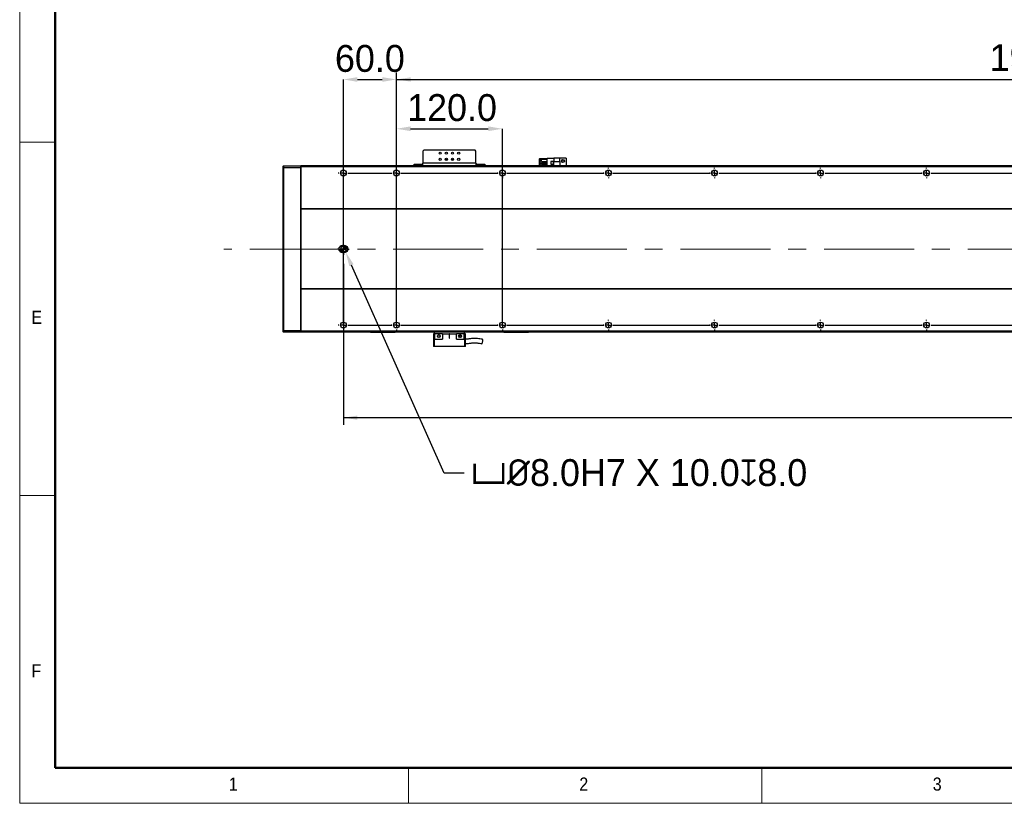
# Model space of a CAD drawing. Header units: millimetres. Extents: x 40 to 3331, y 40 to 2336.
# Tile 1 of 12: x 40 to 1154, y 40 to 926. Entities that reach past the tile are written whole.
import ezdxf

# ---------------------------------------------------------------- set-up
doc = ezdxf.new("R2010")
doc.units = ezdxf.units.MM
doc.header["$LTSCALE"] = 8
doc.header["$PDSIZE"] = -1
doc.linetypes.add('CENTERX2', pattern=[20.32, 12.7, -2.54, 2.54, -2.54])
doc.layers.add('DIMNS', color=7, linetype='Continuous')
doc.styles.add('SLDTEXTSTYLE0', font='Gothic.ttf', dxfattribs={"width": 0.913})
doc.styles.add('SLDTEXTSTYLE7', font='txt')
doc.styles.add('SLDTEXTSTYLE8', font='txt', dxfattribs={"bigfont": 'bigfont'})
doc.dimstyles.new('SLDDIMSTYLE0', dxfattribs={"dimtxt": 30.4, "dimasz": 16, "dimexe": 0, "dimexo": 0.0625, "dimgap": 7.6, "dimtad": 2, "dimdec": 1, "dimrnd": 1e-09, "dimzin": 4, "dimdsep": 46, "dimtxsty": 'SLDTEXTSTYLE7', "dimsah": 1, "dimcen": 0.09, "dimadec": 0, "dimazin": 1, "dimtfac": 1, "dimtdec": 1, "dimtmove": 0, "dimatfit": 0, "dimfxl": 0, "dimfrac": 2, "dimtolj": 1, "dimtzin": 12, "dimarcsym": 0})
doc.dimstyles.new('SLDDIMSTYLE1', dxfattribs={"dimtxt": 30.4, "dimasz": 16, "dimexe": 0, "dimexo": 0.0625, "dimgap": 7.6, "dimtad": 2, "dimdec": 1, "dimrnd": 1e-09, "dimzin": 4, "dimdsep": 46, "dimtxsty": 'SLDTEXTSTYLE7', "dimsah": 1, "dimcen": 0.09, "dimadec": 0, "dimazin": 1, "dimtfac": 1, "dimtdec": 1, "dimtofl": 0, "dimtmove": 0, "dimatfit": 3, "dimfxl": 0, "dimfrac": 2, "dimtolj": 1, "dimtzin": 12, "dimarcsym": 0})
doc.dimstyles.new('SLDDIMSTYLE7', dxfattribs={"dimtxt": 30.4, "dimasz": 16, "dimexe": 0, "dimexo": 0.0625, "dimgap": 7.6, "dimtad": 0, "dimtih": 1, "dimtoh": 1, "dimdec": 1, "dimrnd": 1e-09, "dimzin": 4, "dimdsep": 46, "dimtxsty": 'SLDTEXTSTYLE7', "dimsah": 1, "dimcen": 0, "dimadec": 0, "dimazin": 1, "dimtfac": 1, "dimtdec": 1, "dimtofl": 0, "dimtmove": 0, "dimatfit": 3, "dimfxl": 0, "dimfrac": 2, "dimtolj": 1, "dimtzin": 12, "dimarcsym": 0})

# ---------------------------------------------------------------- blocks, each defined once
blk = doc.blocks.new('_D_23')
at = {"layer": 'DIMNS'}
for p, q in [((466.3, 769), (466.3, 866.8)), ((466.3, 858.8), (2386.3, 858.8)), ((2386.3, 769), (2386.3, 866.8))]:
    blk.add_line(p, q, dxfattribs=at)
for points in [[(466.3, 858.8), (482.3, 856.4), (482.3, 861.2)], [(2386.3, 858.8), (2370.3, 861.2), (2370.3, 856.4)]]:
    blk.add_solid(points, dxfattribs=at)
at = {"layer": 'DIMNS', "char_height": 30.4, "attachment_point": 1}
for s, insert, style in [('=16×120.0（PITCH）', (1256.5, 898.7), 'SLDTEXTSTYLE8'), ('1920.0', (1137.7, 898.7), 'SLDTEXTSTYLE7')]:
    blk.add_mtext(s, dxfattribs=dict(at, insert=insert, style=style))
blk = doc.blocks.new('_D_24')
at = {"layer": 'Defpoints', "color": 0}
for p in [(586.3, 803), (466.3, 758.8), (586.3, 581)]:
    blk.add_point(p, dxfattribs=at)
at = {"layer": 'DIMNS', "color": 0, "lineweight": -2}
for p, q in [((466.3, 758.9), (466.3, 803)), ((482.3, 803), (570.3, 803)), ((586.3, 581), (586.3, 803))]:
    blk.add_line(p, q, dxfattribs=at)
at = {"layer": 'DIMNS', "color": 0}
for points in [[(482.3, 805.7), (482.3, 800.4), (466.3, 803)], [(570.3, 805.7), (570.3, 800.4), (586.3, 803)]]:
    blk.add_solid(points, dxfattribs=at)
at = {"layer": 'DIMNS', "color": 0, "insert": (529.3, 842.2), "char_height": 30.4, "attachment_point": 2, "style": 'SLDTEXTSTYLE7'}
blk.add_mtext('\\A1;120.0', dxfattribs=at)
blk = doc.blocks.new('_D_25')
at = {"layer": 'Defpoints', "color": 0}
for p in [(466.3, 858.8), (406.3, 581), (466.3, 581)]:
    blk.add_point(p, dxfattribs=at)
at = {"layer": 'DIMNS', "color": 0, "lineweight": -2}
for p, q in [((406.3, 581), (406.3, 858.8)), ((422.3, 858.8), (450.3, 858.8)), ((466.3, 581), (466.3, 858.8))]:
    blk.add_line(p, q, dxfattribs=at)
at = {"layer": 'DIMNS', "color": 0}
for points in [[(422.3, 861.4), (422.3, 856.1), (406.3, 858.8)], [(450.3, 861.4), (450.3, 856.1), (466.3, 858.8)]]:
    blk.add_solid(points, dxfattribs=at)
at = {"layer": 'DIMNS', "color": 0, "insert": (436.3, 897.8), "char_height": 30.4, "attachment_point": 2, "style": 'SLDTEXTSTYLE7'}
blk.add_mtext('\\A1;60.0', dxfattribs=at)
blk = doc.blocks.new('_D_26')
at = {"layer": 'DIMNS'}
for p, q in [((406.3, 650.3), (406.3, 468.2)), ((2446.3, 656.8), (2446.3, 468.2)), ((2446.3, 476.2), (406.3, 476.2))]:
    blk.add_line(p, q, dxfattribs=at)
for points in [[(406.3, 476.2), (422.3, 473.8), (422.3, 478.6)], [(2446.3, 476.2), (2430.3, 478.6), (2430.3, 473.8)]]:
    blk.add_solid(points, dxfattribs=at)
at = {"layer": 'DIMNS', "insert": (1360.2, 516.1), "char_height": 30.4, "attachment_point": 1, "style": 'SLDTEXTSTYLE7'}
blk.add_mtext('2040.0', dxfattribs=at)
blk = doc.blocks.new('_D_29')
at = {"layer": 'Defpoints', "color": 0}
for p in [(407.3, 667), (409, 663.3)]:
    blk.add_point(p, dxfattribs=at)
at = {"layer": 'DIMNS', "color": 0, "lineweight": -2}
for p, q in [((520.3, 413.4), (415.5, 648.7)), ((543.1, 413.4), (520.3, 413.4))]:
    blk.add_line(p, q, dxfattribs=at)
at = {"layer": 'DIMNS', "color": 0}
blk.add_solid([(417.9, 649.8), (413, 647.6), (409, 663.3)], dxfattribs=at)
at = {"layer": 'DIMNS', "color": 0, "insert": (550.7, 429.3), "char_height": 30.4, "attachment_point": 1, "style": 'SLDTEXTSTYLE7'}
blk.add_mtext('\\A1;{\\fGDT|b0|i0|c134|p2;v\\fISOCPEUR|b0|i0|c134|p34;%%C}8.0H7 X 10.0{\\fGDT|b0|i0|c134|p2;x}8.0', dxfattribs=at)
blk = doc.blocks.new('SW_CENTERMARKSYMBOL_8')
at = {"layer": 'DIMNS', "color": 0}
for p, q in [((-65.08, 0), (-65.84, 0)), ((-60, 0), (-62.54, 0)), ((-60, 5.08), (-60, 5.84)), ((-60, 0), (-60, 2.54)), ((-60, 0), (-60, -2.54)), ((-60, 0), (-57.46, 0)), ((-54.92, 0), (-5.08, 0)), ((0, 0), (-2.54, 0)), ((0, 5.08), (0, 5.84)), ((0, 0), (0, 2.54)), ((0, 0), (0, -2.54)), ((0, 0), (2.54, 0)), ((5.08, 0), (114.92, 0)), ((120, 5.08), (120, 5.84)), ((120, 0), (120, 2.54)), ((120, 0), (120, 2.54)), ((240, 5.08), (240, 5.84)), ((240, 0), (240, 2.54)), ((240, 0), (240, 2.54)), ((240, 0), (240, 2.54)), ((360, 5.08), (360, 5.84)), ((360, 0), (360, 2.54)), ((360, 0), (360, 2.54)), ((360, 0), (360, 2.54)), ((360, 0), (360, 2.54)), ((480, 5.08), (480, 5.84)), ((480, 0), (480, 2.54)), ((480, 0), (480, 2.54)), ((480, 0), (480, 2.54)), ((480, 0), (480, 2.54)), ((480, 0), (480, 2.54)), ((600, 5.08), (600, 5.84)), ((600, 0), (600, 2.54)), ((600, 0), (600, 2.54)), ((600, 0), (600, 2.54)), ((600, 0), (600, 2.54)), ((600, 0), (600, 2.54)), ((600, 0), (600, 2.54)), ((114.92, 0), (114.16, 0)), ((120, 0), (117.46, 0)), ((120, 0), (117.46, 0)), ((120, 0), (120, -2.54)), ((120, 0), (122.54, 0)), ((120, 0), (120, -2.54)), ((120, 0), (122.54, 0)), ((120, -5.08), (120, -5.84)), ((125.08, 0), (125.84, 0)), ((125.08, 0), (234.92, 0)), ((234.92, 0), (234.16, 0)), ((240, 0), (237.46, 0)), ((240, 0), (237.46, 0)), ((240, 0), (237.46, 0)), ((240, 0), (240, -2.54)), ((240, 0), (242.54, 0)), ((240, 0), (240, -2.54)), ((240, 0), (242.54, 0)), ((240, 0), (240, -2.54)), ((240, 0), (242.54, 0)), ((240, -5.08), (240, -5.84)), ((245.08, 0), (245.84, 0)), ((245.08, 0), (354.92, 0)), ((354.92, 0), (354.16, 0)), ((360, 0), (357.46, 0)), ((360, 0), (357.46, 0)), ((360, 0), (357.46, 0)), ((360, 0), (357.46, 0)), ((360, 0), (360, -2.54)), ((360, 0), (362.54, 0)), ((360, 0), (360, -2.54)), ((360, 0), (362.54, 0)), ((360, 0), (360, -2.54)), ((360, 0), (362.54, 0)), ((360, 0), (360, -2.54)), ((360, 0), (362.54, 0)), ((360, -5.08), (360, -5.84)), ((365.08, 0), (365.84, 0)), ((365.08, 0), (474.92, 0)), ((474.92, 0), (474.16, 0)), ((480, 0), (477.46, 0)), ((480, 0), (477.46, 0)), ((480, 0), (477.46, 0)), ((480, 0), (477.46, 0)), ((480, 0), (477.46, 0)), ((480, 0), (480, -2.54)), ((480, 0), (482.54, 0)), ((480, 0), (480, -2.54)), ((480, 0), (482.54, 0)), ((480, 0), (480, -2.54)), ((480, 0), (482.54, 0)), ((480, 0), (480, -2.54)), ((480, 0), (482.54, 0)), ((480, 0), (480, -2.54)), ((480, 0), (482.54, 0)), ((480, -5.08), (480, -5.84)), ((485.08, 0), (485.84, 0)), ((485.08, 0), (594.92, 0)), ((594.92, 0), (594.16, 0)), ((600, 0), (597.46, 0)), ((600, 0), (597.46, 0)), ((600, 0), (597.46, 0)), ((600, 0), (597.46, 0)), ((600, 0), (597.46, 0)), ((600, 0), (597.46, 0)), ((600, 0), (600, -2.54)), ((600, 0), (602.54, 0)), ((600, 0), (600, -2.54)), ((600, 0), (602.54, 0)), ((600, 0), (600, -2.54)), ((600, 0), (602.54, 0)), ((600, 0), (600, -2.54)), ((600, 0), (602.54, 0)), ((600, 0), (600, -2.54)), ((600, 0), (602.54, 0)), ((600, 0), (600, -2.54)), ((600, 0), (602.54, 0)), ((600, -5.08), (600, -5.84)), ((605.08, 0), (605.84, 0)), ((605.08, 0), (714.92, 0)), ((-65.08, -172), (-65.84, -172)), ((-60, -172), (-62.54, -172)), ((-60, -172), (-60, -169.46)), ((-60, -172), (-60, -174.54)), ((-60, -172), (-57.46, -172)), ((-60, -177.08), (-60, -177.84)), ((-54.92, -172), (-5.08, -172)), ((0, -172), (-2.54, -172)), ((0, -172), (0, -169.46)), ((0, -172), (0, -174.54)), ((0, -172), (2.54, -172)), ((0, -177.08), (0, -177.84)), ((5.08, -172), (5.84, -172))]:
    blk.add_line(p, q, dxfattribs=at)
blk = doc.blocks.new('SW_CENTERMARKSYMBOL_9')
at = {"layer": 'DIMNS', "color": 0}
for p, q in [((-125.08, 0), (-125.84, 0)), ((-120, 0), (-122.54, 0)), ((-120, 5.08), (-120, 5.84)), ((-120, 0), (-120, 2.54)), ((-120, 0), (-120, -2.54)), ((-120, 0), (-117.46, 0)), ((-114.92, 0), (-5.08, 0)), ((-5.08, 0), (-5.84, 0)), ((0, 0), (-2.54, 0)), ((0, 0), (-2.54, 0)), ((0, 5.08), (0, 5.84)), ((0, 0), (0, 2.54)), ((0, 0), (0, 2.54)), ((0, 0), (0, -2.54)), ((0, 0), (2.54, 0)), ((0, 0), (0, -2.54)), ((0, 0), (2.54, 0)), ((5.08, 0), (5.84, 0)), ((5.08, 0), (114.92, 0)), ((120, 5.08), (120, 5.84)), ((120, 0), (120, 2.54)), ((120, 0), (120, 2.54)), ((120, 0), (120, 2.54)), ((240, 5.08), (240, 5.84)), ((240, 0), (240, 2.54)), ((240, 0), (240, 2.54)), ((240, 0), (240, 2.54)), ((240, 0), (240, 2.54)), ((360, 5.08), (360, 5.84)), ((360, 0), (360, 2.54)), ((360, 0), (360, 2.54)), ((360, 0), (360, 2.54)), ((360, 0), (360, 2.54)), ((360, 0), (360, 2.54)), ((480, 5.08), (480, 5.84)), ((480, 0), (480, 2.54)), ((480, 0), (480, 2.54)), ((480, 0), (480, 2.54)), ((480, 0), (480, 2.54)), ((480, 0), (480, 2.54)), ((480, 0), (480, 2.54)), ((-120, -5.08), (-120, -5.84)), ((0, -5.08), (0, -5.84)), ((114.92, 0), (114.16, 0)), ((120, 0), (117.46, 0)), ((120, 0), (117.46, 0)), ((120, 0), (117.46, 0)), ((120, 0), (120, -2.54)), ((120, 0), (122.54, 0)), ((120, 0), (120, -2.54)), ((120, 0), (122.54, 0)), ((120, 0), (120, -2.54)), ((120, 0), (122.54, 0)), ((120, -5.08), (120, -5.84)), ((125.08, 0), (125.84, 0)), ((125.08, 0), (234.92, 0)), ((234.92, 0), (234.16, 0)), ((240, 0), (237.46, 0)), ((240, 0), (237.46, 0)), ((240, 0), (237.46, 0)), ((240, 0), (237.46, 0)), ((240, 0), (240, -2.54)), ((240, 0), (242.54, 0)), ((240, 0), (240, -2.54)), ((240, 0), (242.54, 0)), ((240, 0), (240, -2.54)), ((240, 0), (242.54, 0)), ((240, 0), (240, -2.54)), ((240, 0), (242.54, 0)), ((240, -5.08), (240, -5.84)), ((245.08, 0), (245.84, 0)), ((245.08, 0), (354.92, 0)), ((354.92, 0), (354.16, 0)), ((360, 0), (357.46, 0)), ((360, 0), (357.46, 0)), ((360, 0), (357.46, 0)), ((360, 0), (357.46, 0)), ((360, 0), (357.46, 0)), ((360, 0), (360, -2.54)), ((360, 0), (362.54, 0)), ((360, 0), (360, -2.54)), ((360, 0), (362.54, 0)), ((360, 0), (360, -2.54)), ((360, 0), (362.54, 0)), ((360, 0), (360, -2.54)), ((360, 0), (362.54, 0)), ((360, 0), (360, -2.54)), ((360, 0), (362.54, 0)), ((360, -5.08), (360, -5.84)), ((365.08, 0), (365.84, 0)), ((365.08, 0), (474.92, 0)), ((474.92, 0), (474.16, 0)), ((480, 0), (477.46, 0)), ((480, 0), (477.46, 0)), ((480, 0), (477.46, 0)), ((480, 0), (477.46, 0)), ((480, 0), (477.46, 0)), ((480, 0), (477.46, 0)), ((480, 0), (480, -2.54)), ((480, 0), (482.54, 0)), ((480, 0), (480, -2.54)), ((480, 0), (482.54, 0)), ((480, 0), (480, -2.54)), ((480, 0), (482.54, 0)), ((480, 0), (480, -2.54)), ((480, 0), (482.54, 0)), ((480, 0), (480, -2.54)), ((480, 0), (482.54, 0)), ((480, 0), (480, -2.54)), ((480, 0), (482.54, 0)), ((480, -5.08), (480, -5.84)), ((485.08, 0), (485.84, 0)), ((485.08, 0), (594.92, 0))]:
    blk.add_line(p, q, dxfattribs=at)
blk = doc.blocks.new('SW_CENTERMARKSYMBOL_12')
at = {"layer": 'DIMNS', "color": 0}
for p, q in [((-5.08, 0), (-6.54, 0)), ((0, 0), (-2.54, 0)), ((0, 5.08), (0, 6.54)), ((0, 0), (0, 2.54)), ((0, 0), (0, -2.54)), ((0, 0), (2.54, 0)), ((0, -5.08), (0, -6.54)), ((5.08, 0), (6.54, 0))]:
    blk.add_line(p, q, dxfattribs=at)
blk = doc.blocks.new('SW_DOWELSYMBOL_4')
at = {"linetype": 'Continuous', "lineweight": 18}
h = blk.add_hatch(color=0, dxfattribs=at)
edge = h.paths.add_edge_path(flags=0)
edge.add_arc((0, 0), 4, 180, 270)
edge.add_line((0, -4), (0, 0))
edge.add_line((0, 0), (-4, 0))
h = blk.add_hatch(color=0, dxfattribs=at)
edge = h.paths.add_edge_path(flags=0)
edge.add_arc((0, 0), 4, 0, 90)
edge.add_line((0, 4), (0, 0))
edge.add_line((0, 0), (4, 0))
at = {"layer": 'DIMNS', "color": 0}
blk.add_circle((0, 0), 4, dxfattribs=at)
blk = doc.blocks.new('SW_DOWELSYMBOL_5')
at = {"linetype": 'Continuous', "lineweight": 18}
h = blk.add_hatch(color=0, dxfattribs=at)
edge = h.paths.add_edge_path(flags=0)
edge.add_arc((0, 0), 4, 180, 270)
edge.add_line((0, -4), (0, 0))
edge.add_line((0, 0), (-4, 0))
h = blk.add_hatch(color=0, dxfattribs=at)
edge = h.paths.add_edge_path(flags=0)
edge.add_arc((0, 0), 4, 0, 90)
edge.add_line((0, 4), (0, 0))
edge.add_line((0, 0), (4, 0))
at = {"layer": 'DIMNS', "color": 0}
blk.add_circle((0, 0), 4, dxfattribs=at)

msp = doc.modelspace()

# ---------------------------------------------------------------- linework, layer by layer
at = {"color": 7, "linetype": 'Continuous', "lineweight": 18}
for p, q in [((40, 2336), (40, 40)), ((80, 2296), (80, 80)), ((40, 788), (80, 788)), ((80, 388), (40, 388)), ((80, 80), (3280, 80)), ((480, 40), (480, 80)), ((880, 80), (880, 40)), ((984, 80), (3280, 80)), ((40, 40), (3320, 40))]:
    msp.add_line(p, q, dxfattribs=at)
at = {"color": 7, "linetype": 'Continuous', "lineweight": 50}
for p, q in [((80, 2296), (80, 80)), ((80, 80), (3280, 80))]:
    msp.add_line(p, q, dxfattribs=at)
at = {"color": 7, "linetype": 'Continuous', "lineweight": 25}
for p, q in [((497.3486931, 778.7713308), (496.3486762, 777.7713288)), ((496.3486762, 777.7713288), (496.3486762, 763.9713336)), ((555.3486914, 778.7713308), (497.3486931, 778.7713308)), ((556.3486786, 777.7713288), (555.3486914, 778.7713308)), ((556.3486786, 763.9713336), (556.3486786, 777.7713288)), ((628.6486954, 769.4713298), (628.3486755, 769.1713322)), ((628.6486954, 769.1713322), (628.3486755, 769.1713322)), ((628.3486755, 760.9713275), (628.3486755, 769.1713322)), ((628.7729413, 769.4713298), (628.6486954, 769.1713322)), ((628.6486954, 769.4713298), (628.7729413, 769.4713298)), ((628.6486954, 769.1713322), (628.6486954, 760.9713275)), ((633.0486805, 769.1713322), (628.6486954, 769.1713322)), ((628.7729413, 769.4713298), (633.0486805, 769.4713298)), ((633.0486805, 769.4713298), (636.8486852, 769.4713298)), ((633.0486805, 768.5313273), (633.0486805, 769.4713298)), ((636.8486852, 760.9713275), (636.8486852, 769.7713274)), ((636.8486852, 769.7713274), (644.3986864, 769.7713274)), ((651.3486774, 769.7713274), (644.3986864, 769.7713274)), ((644.3986864, 769.7713274), (644.3986864, 765.4713292)), ((651.3486774, 765.4713292), (651.3486774, 769.7713274)), ((658.3486766, 769.7713274), (651.3486774, 769.7713274)), ((658.3486766, 769.7713274), (658.3486766, 760.9713275)), ((338.3486838, 760.6713299), (338.648674, 760.9713275)), ((338.3486838, 758.8470701), (338.3486838, 760.6713299)), ((338.3486838, 758.8470701), (338.648674, 758.9713309)), ((338.3486838, 575.0955913), (338.3486838, 758.8470701)), ((338.648674, 760.9713275), (338.648674, 758.9713309)), ((338.648674, 760.9713275), (358.0486745, 760.9713275)), ((338.648674, 758.9713309), (338.648674, 574.9713305)), ((358.0486745, 758.9713309), (338.648674, 758.9713309)), ((358.0486745, 758.9713309), (358.0486745, 760.9713275)), ((358.3486647, 760.6713299), (358.0486745, 760.9713275)), ((358.0486745, 574.9713305), (358.0486745, 758.9713309)), ((358.3486647, 758.8470701), (358.0486745, 758.9713309)), ((2494.3486423, 760.9713275), (358.3486647, 760.9713275)), ((358.3486647, 760.9713275), (358.3486647, 759.9713329)), ((2494.3486423, 759.9713329), (358.3486647, 759.9713329)), ((358.3486647, 759.9713329), (358.3486647, 712.4713298)), ((486.3486857, 760.9713275), (486.3486857, 762.9713315)), ((486.3486857, 762.9713315), (487.3486728, 762.9713315)), ((487.3486728, 762.9713315), (487.3486728, 760.9713275)), ((487.3486728, 762.9713315), (495.348689, 762.9713315)), ((495.348689, 762.9713315), (495.348689, 760.9713275)), ((496.3486762, 762.9713315), (495.348689, 762.9713315)), ((556.3486786, 763.9713336), (496.3486762, 763.9713336)), ((496.3486762, 760.9713275), (496.3486762, 763.9713336)), ((556.3486786, 763.9713336), (556.3486786, 760.9713275)), ((557.3486955, 762.9713315), (556.3486786, 762.9713315)), ((557.3486955, 762.9713315), (557.3486955, 760.9713275)), ((557.3486955, 762.9713315), (565.3486819, 762.9713315)), ((565.3486819, 760.9713275), (565.3486819, 762.9713315)), ((565.3486819, 762.9713315), (566.348669, 762.9713315)), ((566.348669, 762.9713315), (566.348669, 760.9713275)), ((630.6486697, 766.0313297), (630.6486697, 768.5313273)), ((630.6486697, 768.5313273), (636.8486852, 768.5313273)), ((630.6486697, 766.0313297), (636.8486852, 766.0313297)), ((630.6486697, 763.4913299), (630.6486697, 764.991333)), ((630.6486697, 764.991333), (636.8486852, 764.991333)), ((630.6486697, 763.4913299), (636.8486852, 763.4913299)), ((630.6486697, 760.9713275), (630.6486697, 762.4513332)), ((630.6486697, 762.4513332), (636.8486852, 762.4513332)), ((633.0486805, 764.991333), (633.0486805, 766.0313297)), ((633.0486805, 762.4513332), (633.0486805, 763.4913299)), ((644.1486747, 766.0713319), (640.9486801, 766.0713319)), ((640.9486801, 766.0713319), (640.9486801, 762.8713299)), ((640.9486801, 762.8713299), (644.1486747, 762.8713299)), ((641.0486967, 765.9713302), (641.0486967, 762.9713315)), ((644.0486879, 765.9713302), (641.0486967, 765.9713302)), ((641.0486967, 762.9713315), (644.0486879, 762.9713315)), ((644.0486879, 762.9713315), (644.0486879, 765.9713302)), ((644.1486747, 762.8713299), (644.1486747, 766.0713319)), ((651.3486774, 765.4713292), (644.3986864, 765.4713292)), ((644.3986864, 760.9713275), (644.3986864, 765.4713292)), ((651.3486774, 765.4713292), (651.3486774, 760.9713275)), ((2494.3486423, 712.4713298), (358.3486647, 712.4713298)), ((358.3486647, 712.4713298), (358.3486647, 711.9713288)), ((2494.3486423, 711.9713288), (358.3486647, 711.9713288)), ((358.3486647, 711.9713288), (358.3486647, 621.9713289)), ((407.3486895, 670.9713304), (405.3486557, 670.9713304)), ((405.3486557, 662.9713305), (407.3486895, 662.9713305)), ((2494.3486423, 621.9713289), (358.3486647, 621.9713289)), ((358.3486647, 621.9713289), (358.3486647, 621.4713316)), ((2494.3486423, 621.4713316), (358.3486647, 621.4713316)), ((358.3486647, 621.4713316), (358.3486647, 573.9713285)), ((338.3486838, 573.2713316), (338.3486838, 575.0955913)), ((338.3486838, 575.0955913), (338.648674, 574.9713305)), ((338.3486838, 573.2713316), (338.648674, 572.9713339)), ((338.648674, 574.9713305), (338.648674, 572.9713339)), ((338.648674, 574.9713305), (358.0486745, 574.9713305)), ((358.0486745, 572.9713339), (338.648674, 572.9713339)), ((358.3486647, 575.0955913), (358.0486745, 574.9713305)), ((358.0486745, 572.9713339), (358.0486745, 574.9713305)), ((358.3486647, 573.2713316), (358.0486745, 572.9713339)), ((2494.3486423, 573.9713285), (358.3486647, 573.9713285)), ((358.3486647, 573.9713285), (358.3486647, 572.9713339)), ((2494.3486423, 572.9713339), (358.3486647, 572.9713339)), ((436.8486971, 572.7713305), (436.8486971, 572.9713339)), ((436.8486971, 572.7713305), (437.8486843, 572.7713305)), ((436.8486971, 572.7713305), (437.1486873, 572.4713329)), ((437.97296, 572.4713329), (437.1486873, 572.4713329)), ((437.8486843, 572.9713339), (437.8486843, 572.7713305)), ((437.8486843, 572.7713305), (463.8486774, 572.7713305)), ((437.97296, 572.4713329), (437.8486843, 572.7713305)), ((463.7244315, 572.4713329), (437.97296, 572.4713329)), ((463.7244315, 572.4713329), (463.8486774, 572.7713305)), ((464.5486743, 572.4713329), (463.7244315, 572.4713329)), ((463.8486774, 572.7713305), (463.8486774, 572.9713339)), ((463.8486774, 572.7713305), (464.8486943, 572.7713305)), ((464.5486743, 572.4713329), (464.8486943, 572.7713305)), ((464.8486943, 572.9713339), (464.8486943, 572.7713305)), ((509.548691, 571.0713316), (508.3486707, 571.0713316)), ((508.3486707, 571.0713316), (508.3486707, 556.6713337)), ((509.3486876, 571.0713316), (509.3486876, 572.9713339)), ((518.3486909, 571.0713316), (509.548691, 571.0713316)), ((509.548691, 571.0713316), (509.548691, 565.0713269)), ((518.3486909, 571.0713316), (526.0986955, 571.0713316)), ((518.3486909, 571.0713316), (518.3486909, 565.0713269)), ((526.598689, 571.0713316), (526.0986955, 571.0713316)), ((526.0986955, 571.0713316), (526.0986955, 566.3213331)), ((526.598689, 571.0713316), (534.3486936, 571.0713316)), ((526.598689, 566.3213331), (526.598689, 571.0713316)), ((534.3486936, 565.0713269), (534.3486936, 571.0713316)), ((543.1486935, 571.0713316), (534.3486936, 571.0713316)), ((539.3579573, 569.1225503), (539.4892366, 568.7185425)), ((543.1486935, 565.0713269), (543.1486935, 571.0713316)), ((544.348684, 571.0713316), (543.1486935, 571.0713316)), ((543.3486969, 571.0713316), (543.3486969, 572.9713339)), ((544.348684, 556.6713337), (544.348684, 571.0713316)), ((587.8486902, 572.7713305), (587.8486902, 572.9713339)), ((587.8486902, 572.7713305), (588.1486804, 572.4713329)), ((587.8486902, 572.7713305), (588.8486774, 572.7713305)), ((588.972953, 572.4713329), (588.1486804, 572.4713329)), ((588.8486774, 572.9713339), (588.8486774, 572.7713305)), ((588.8486774, 572.7713305), (614.8486704, 572.7713305)), ((588.972953, 572.4713329), (588.8486774, 572.7713305)), ((614.7244246, 572.4713329), (588.972953, 572.4713329)), ((614.7244246, 572.4713329), (614.8486704, 572.7713305)), ((615.5486972, 572.4713329), (614.7244246, 572.4713329)), ((614.8486704, 572.7713305), (614.8486704, 572.9713339)), ((614.8486704, 572.7713305), (615.8486874, 572.7713305)), ((615.5486972, 572.4713329), (615.8486874, 572.7713305)), ((615.8486874, 572.9713339), (615.8486874, 572.7713305)), ((509.548691, 565.0713269), (509.3486876, 565.0713269)), ((509.3486876, 556.6713337), (509.3486876, 565.0713269)), ((509.548691, 565.0713269), (518.3486909, 565.0713269)), ((534.3486936, 565.0713269), (543.1486935, 565.0713269)), ((543.3486969, 565.0713269), (543.1486935, 565.0713269)), ((543.3486969, 565.0713269), (543.3486969, 556.6713337)), ((509.3486876, 556.6713337), (508.3486707, 556.6713337)), ((543.3486969, 556.6713337), (509.3486876, 556.6713337)), ((544.348684, 556.6713337), (543.3486969, 556.6713337))]:
    msp.add_line(p, q, dxfattribs=at)
at = {"color": 8, "linetype": 'Continuous', "lineweight": 25}
for p, q in [((524.0986914, 768.4713278), (521.5986938, 768.4713278)), ((531.0986907, 768.4713278), (528.5986931, 768.4713278))]:
    msp.add_line(p, q, dxfattribs=at)
at = {"color": 7, "linetype": 'Continuous', "lineweight": 25}
for centre, radius in [((515.8486833, 775.4713306), 1.25), ((515.8486833, 768.4713306), 1.25), ((522.8486833, 775.4713306), 1.25), ((522.8486833, 768.4713306), 1.25), ((529.8486833, 775.4713306), 1.25), ((529.8486833, 768.4713306), 1.25), ((536.8486833, 775.4713306), 1.25), ((536.8486833, 768.4713306), 1.25), ((654.8486833, 766.4713306), 1.75), ((654.8486833, 766.4713306), 1.25), ((406.3486833, 752.9713306), 3.3), ((466.3486833, 752.9713306), 3.3), ((586.3486833, 752.9713306), 3.3), ((706.3486833, 752.9713306), 3.3), ((826.3486833, 752.9713306), 3.3), ((946.3486833, 752.9713306), 3.3), ((1066.3486833, 752.9713306), 3.3), ((406.3486833, 580.9713306), 3.3), ((466.3486833, 580.9713306), 3.3), ((586.3486833, 580.9713306), 3.3), ((706.3486833, 580.9713306), 3.3), ((826.3486833, 580.9713306), 3.3), ((946.3486833, 580.9713306), 3.3), ((1066.3486833, 580.9713306), 3.3), ((514.3486833, 568.5713306), 1.6), ((538.3486833, 568.5713306), 1.6)]:
    msp.add_circle(centre, radius, dxfattribs=at)
for centre, radius, start, end in [((654.8486833, 759.4713306), 1.75, 58.9972808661, 121.0027191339), ((405.3486833, 666.9713306), 4, 90, 270), ((407.3486833, 666.9713306), 4, 270, 90), ((526.3486833, 566.3213306), 0.25, 180, 0)]:
    msp.add_arc(centre, radius, start, end, dxfattribs=at)
for points, knots in [([(515.4892177, 568.7185425), (515.5084917, 568.5899812), (515.5472275, 568.3316065), (515.4403566, 567.9414053), (515.2182371, 567.5955804), (514.8823372, 567.3291184), (514.464422, 567.1785176), (514.0067922, 567.1712256), (513.5718163, 567.3021822), (513.3405207, 567.4843907), (513.2318408, 567.5700057)], [0, 0, 0, 0, 0.1147371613, 0.2305916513, 0.3509258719, 0.4758242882, 0.6054500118, 0.7393969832, 0.8775493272, 1, 1, 1, 1]), ([(514.3303246, 569.8708046), (514.4721985, 569.8437663), (514.7553286, 569.7898074), (515.1088822, 569.5371321), (515.2882284, 569.288145), (515.3496749, 569.1422427), (515.3579683, 569.1225503)], [0, 0, 0, 0, 0.32231323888, 0.64322344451, 0.95184577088, 1, 1, 1, 1]), ([(538.3486719, 569.7213311), (538.2327039, 569.711122), (538.0007647, 569.6907035), (537.6844559, 569.5304191), (537.4284767, 569.2905082), (537.2561223, 568.9832398), (537.1829817, 568.6391155), (537.2157124, 568.2886724), (537.3514118, 567.9639622), (537.5776664, 567.6943956), (537.8739773, 567.5045007), (538.2134008, 567.4115194), (538.5651456, 567.4238903), (538.8970817, 567.5404728), (539.1797202, 567.750782), (539.3848921, 568.0353514), (539.5033868, 568.3695722), (539.4939533, 568.6022193), (539.4892366, 568.7185425)], [0, 0, 0, 0, 0.06249795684, 0.12499760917, 0.18749714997, 0.24999566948, 0.31249590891, 0.37499506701, 0.43749671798, 0.49999564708, 0.56249738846, 0.62499872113, 0.68749978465, 0.7499993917, 0.81249710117, 0.8749975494, 0.93749894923, 1, 1, 1, 1]), ([(539.4892366, 568.7185425), (539.5084979, 568.589981), (539.5472084, 568.3316051), (539.4403479, 567.9414054), (539.2182255, 567.5955805), (538.8823263, 567.329118), (538.4644115, 567.178519), (538.0067887, 567.1712204), (537.5718234, 567.3021973), (537.3405202, 567.4843918), (537.2318298, 567.5700057)], [0, 0, 0, 0, 0.1147366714, 0.2305913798, 0.3509258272, 0.4758244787, 0.6054504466, 0.7393976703, 0.8775418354, 1, 1, 1, 1]), ([(537.7268166, 569.5230488), (537.7943939, 569.5681342), (537.9800378, 569.6919899), (538.2053664, 569.7099248), (538.3486719, 569.7213311)], [0, 0, 0, 0, 0.36401569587, 1, 1, 1, 1]), ([(537.7268166, 569.5230488), (537.7943939, 569.5681342), (537.9800379, 569.6919899), (538.2053664, 569.7099248), (538.3486719, 569.7213311)], [0, 0, 0, 0, 0.3640155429, 1, 1, 1, 1]), ([(537.7268166, 569.5230488), (537.7943939, 569.5681342), (537.9800378, 569.6919899), (538.2053664, 569.7099248), (538.3486719, 569.7213311)], [0, 0, 0, 0, 0.36401569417, 1, 1, 1, 1]), ([(537.9091472, 569.6252335), (537.9267312, 569.6354089), (538.0578466, 569.7112819), (538.2137108, 569.7166676), (538.3486719, 569.7213311)], [0, 0, 0, 0, 0.1341109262, 1, 1, 1, 1]), ([(538.3303136, 569.8708046), (538.4721875, 569.8437663), (538.7553177, 569.7898074), (539.1088712, 569.5371321), (539.2882175, 569.288145), (539.3496639, 569.1422427), (539.3579573, 569.1225503)], [0, 0, 0, 0, 0.32231323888, 0.64322344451, 0.95184577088, 1, 1, 1, 1]), ([(563.6612446, 564.8635674), (562.6911741, 565.0184488), (560.880335, 565.3075671), (558.4115585, 565.6912385), (556.3529005, 565.8599972), (554.499024, 565.898885), (552.4663511, 565.8181679), (550.6350042, 565.6113608), (549.1243323, 565.3939275), (548.1146038, 565.2428577), (547.0720455, 565.091345), (546.009231, 564.9725151), (545.0913817, 564.8950456), (544.5420998, 564.9284052), (544.348684, 564.9401519)], [0, 0, 0, 0, 0.1557751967, 0.2907869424, 0.3967690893, 0.4749909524, 0.5735889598, 0.7047468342, 0.754689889, 0.8070862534, 0.861207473, 0.915954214, 0.9704053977, 1, 1, 1, 1]), ([(544.348684, 559.9549461), (544.5838427, 559.9465301), (545.3016612, 559.9208405), (546.4469913, 560.0090119), (548.1284437, 560.20216), (549.8276809, 560.4707901), (551.5044741, 560.7007346), (552.9526131, 560.8460362), (554.6392798, 560.9316277), (556.5495967, 560.8687186), (558.5874827, 560.644507), (560.6970534, 560.2871704), (562.2441002, 560.0497603), (563.0904705, 559.9198762)], [0, 0, 0, 0, 0.0368682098, 0.112539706, 0.1785183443, 0.3028051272, 0.3842704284, 0.444529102, 0.530287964, 0.6473399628, 0.7447474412, 0.8603544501, 1, 1, 1, 1]), ([(563.0960734, 559.9645648), (563.1305985, 559.9506012), (563.2286464, 559.9109461), (563.4213501, 560.1777524), (563.6358052, 560.6763077), (563.8235104, 561.3729408), (563.9636666, 562.1794089), (564.0412153, 563.0185924), (564.045326, 563.7985891), (563.9719051, 564.4146774), (563.8399727, 564.802939), (563.717026, 564.8333342), (563.661036, 564.8471761)], [0, 0, 0, 0, 0.0574058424, 0.1630267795, 0.2664668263, 0.369977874, 0.4747887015, 0.5815855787, 0.6902317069, 0.7997763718, 0.9088180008, 1, 1, 1, 1])]:
    msp.add_open_spline(points, degree=3, knots=knots, dxfattribs=at)
at = {"layer": 'DIMNS', "linetype": 'CENTERX2', "lineweight": 18}
msp.add_line((2515.1486833, 666.9713306), (270.8585861, 666.9713306), dxfattribs=at)

# ---------------------------------------------------------------- block references
at = {"layer": 'DIMNS'}
for name, p in [('SW_CENTERMARKSYMBOL_8', (466.3486833, 752.9713306)), ('SW_CENTERMARKSYMBOL_12', (406.3486833, 666.9713306)), ('SW_DOWELSYMBOL_4', (405.3486833, 666.9713306)), ('SW_DOWELSYMBOL_5', (407.3486833, 666.9713306)), ('SW_CENTERMARKSYMBOL_9', (586.3486833, 580.9713306))]:
    msp.add_blockref(name, p, dxfattribs=at)

# ---------------------------------------------------------------- texts
at = {"color": 7, "linetype": 'Continuous', "lineweight": 0, "char_height": 14.8166667, "attachment_point": 1, "style": 'SLDTEXTSTYLE0'}
for s, insert in [('E', (53.3333333, 597.1704528)), ('F', (53.3333333, 197.1704528)), ('1', (276.6666667, 69.1704848)), ('2', (673.3333333, 69.1704848)), ('3', (1073.3333333, 69.1704848))]:
    msp.add_mtext(s, dxfattribs=dict(at, insert=insert))

# ---------------------------------------------------------------- dimensions: what is measured, and where the dimension line sits
at = {"layer": 'DIMNS'}
dim = msp.add_linear_dim(base=(2386.3486833, 858.7713306), p1=(466.3486833, 758.8113306), p2=(2386.3486833, 758.8113306), text='<>=16×120.0（PITCH）', dimstyle='SLDDIMSTYLE1', dxfattribs=at)
dim.commit()
dim.dimension.update_dxf_attribs({"geometry": '_D_23', "text_midpoint": (1387.4104964, 858.7713306), "dimtype": 160})
for base, p1, p2, dimstyle, picture, middle in [((466.3486833, 858.7713306), (406.3486833, 580.9713306), (466.3486833, 580.9713306), 'SLDDIMSTYLE0', '_D_25', (436.3486833, 858.7713306)), ((586.3486833, 803.0263055), (466.3486833, 758.8113306), (586.3486833, 580.9713306), 'SLDDIMSTYLE0', '_D_24', (529.3046301, 803.0263055)), ((406.3486833, 476.1712275), (2446.3486833, 666.9713306), (406.3486833, 660.4313306), 'SLDDIMSTYLE1', '_D_26', (1419.6414485, 476.1712275))]:
    dim = msp.add_linear_dim(base=base, p1=p1, p2=p2, dimstyle=dimstyle, dxfattribs=at)
    dim.commit()
    dim.dimension.update_dxf_attribs({"geometry": picture, "text_midpoint": middle, "dimtype": 160})
dim = msp.add_radius_dim(center=(407.3486833, 666.9713306), mpoint=(408.9760404, 663.3173316), text='{\\fGDT|b0|i0|c134|p2;v\\fISOCPEUR|b0|i0|c134|p34;%%C}8.0H7 X 10.0{\\fGDT|b0|i0|c134|p2;x}8.0', dimstyle='SLDDIMSTYLE7', override={"dimpost": '<>'}, dxfattribs=at)
dim.commit()
dim.dimension.update_dxf_attribs({"geometry": '_D_29', "text_midpoint": (763.5271206, 413.4288774), "dimtype": 164})

doc.saveas('drawing.dxf')
